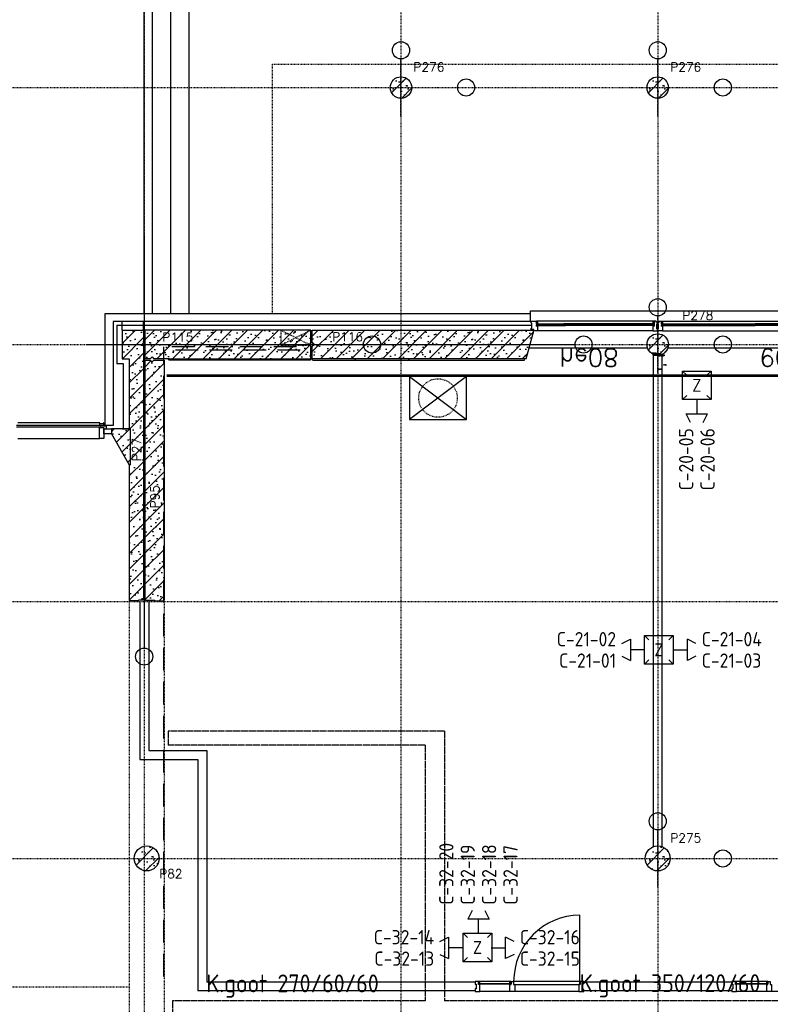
# Model space of a CAD drawing. Extents: x 0 to 1537, y 0 to 841.
# Tile 40 of 58: x 571 to 676, y 556 to 694. Entities that reach past the tile are written whole.
import ezdxf
from ezdxf.enums import TextEntityAlignment as Align

# ---------------------------------------------------------------- set-up
doc = ezdxf.new("R2010")
doc.units = 0
doc.header["$PDSIZE"] = 2
for name, pattern in [('B0402', [9.375, 6.25, -3.125]), ('B0702', [1.171875, 0.78125, -0.390625]), ('DASHDOT', [25.4, 12.7, -6.35, 0, -6.35]), ('DASHDOT2', [12.7, 6.35, -3.175, 0, -3.175]), ('E0001', [1, 1, 0]), ('E0003', [4.7625, 3.175, -1.5875]), ('HIDDEN2', [4.7625, 3.175, -1.5875])]:
    doc.linetypes.add(name, pattern=pattern)
doc.layers.get('0').update_dxf_attribs({"linetype": 'CONTINUOUS'})
for name, color, linetype in [('AB$1A---_ATTRIB', 9, 'CONTINUOUS'), ('AL$1A---_ALGEMEEN', 9, 'CONTINUOUS'), ('AT$1A---_TEKSTB', 8, 'CONTINUOUS'), ('ET6130--_KANALISATIE', 7, 'CONTINUOUS'), ('GOTEN', 3, 'CONTINUOUS'), ('STRAMIEN', 1, 'CONTINUOUS'), ('VITELCODERING', 5, 'CONTINUOUS'), ('VITELDATA', 1, 'CONTINUOUS')]:
    doc.layers.add(name, color=color, linetype=linetype)
doc.styles.add('B-01', font='romans.shx', dxfattribs={"width": 1.2})
doc.styles.add('ROMANS', font='romans.shx', dxfattribs={"height": 300})
doc.styles.get("Standard").update_dxf_attribs({"font": 'ISO'})

# ---------------------------------------------------------------- blocks, each defined once
blk = doc.blocks.new('-STR-P2')
at = {"layer": 'AL$1A---_ALGEMEEN', "linetype": 'DASHDOT', "ltscale": 0.1}
for p, q in [((0, -401), (0, 401)), ((-401, 0), (793, 0))]:
    blk.add_line(p, q, dxfattribs=at)
at = {"layer": 'AL$1A---_ALGEMEEN', "linetype": 'Continuous', "ltscale": 2}
for centre in [(0, 521), (913, 0)]:
    blk.add_circle(centre, 120, dxfattribs=at)
blk.add_point((0, 0), dxfattribs=at)
blk = doc.blocks.new('-STR-H5')
at = {"layer": 'AL$1A---_ALGEMEEN', "linetype": 'DASHDOT', "ltscale": 0.5}
blk.add_line((-5109, 0), (652, 0), dxfattribs=at)
at = {"layer": 'AL$1A---_ALGEMEEN', "linetype": 'Continuous', "ltscale": 2}
blk.add_circle((772, 0), 120, dxfattribs=at)
for p in [(-3600, 0), (0, 0)]:
    blk.add_point(p, dxfattribs=at)
blk = doc.blocks.new('-GLASA')
at = {"layer": 'AL$1A---_ALGEMEEN', "color": 15, "ltscale": 2}
for p, q in [((5, 27), (407, 27)), ((5, 27), (5, 3)), ((5, 22), (407, 22)), ((5, 7), (407, 7)), ((5, 3), (407, 3)), ((13, 22), (13, 7))]:
    blk.add_line(p, q, dxfattribs=at)
at = {"layer": 'AL$1A---_ALGEMEEN', "color": 15}
for p, q in [((17, 30), (21, 27)), ((17, 0), (21, 3))]:
    blk.add_line(p, q, dxfattribs=at)
at = {"layer": 'AL$1A---_ALGEMEEN', "color": 15, "ltscale": 2}
blk.add_lwpolyline([(5, 3), (0, 3), (5, 27), (0, 27), (5, 3)], dxfattribs=at)
at = {"layer": 'AL$1A---_ALGEMEEN'}
for p in [(0, 30), (0, 0)]:
    blk.add_point(p, dxfattribs=at)
blk = doc.blocks.new('XREF_B-A3-II-112')
at = {"layer": 'AL$1A---_ALGEMEEN', "ltscale": 2}
h = blk.add_hatch(dxfattribs=at)
h.set_pattern_fill('PREFB', color=8, scale=8, angle=180, style=0)
h.set_pattern_definition([(225, (75863.04, 90603.07), (108.61, -108.61), []), (197, (75863.04, 90603.07), (-41.26, -127.724), [0, -130.56, -73.92, 0, -107.52]), (228, (75863.04, 90603.07), (29.465, -129.875), [0, -129.28, 0, -131.84, 0, -106.24]), (251, (75863.04, 90603.07), (76.66, -107.62), [0, -128, 0, -768, -105.28])])
h.paths.add_polyline_path([(76013, 90603, 1), (75713, 90603, 1)])
h = blk.add_hatch(dxfattribs=at)
h.set_pattern_fill('PREFB', color=8, scale=8, angle=180, style=0)
h.set_pattern_definition([(225, (79463.04, 90603.07), (108.61, -108.61), []), (197, (79463.04, 90603.07), (-41.26, -127.724), [0, -130.56, -73.92, 0, -107.52]), (228, (79463.04, 90603.07), (29.465, -129.875), [0, -129.28, 0, -131.84, 0, -106.24]), (251, (79463.04, 90603.07), (76.66, -107.62), [0, -128, 0, -768, -105.28])])
h.paths.add_polyline_path([(79613, 90603, 1), (79313, 90603, 1)])
h = blk.add_hatch(dxfattribs=at)
h.set_pattern_fill('PREFB', color=8, scale=8, angle=180, style=0)
h.set_pattern_definition([(225, (72217.04, 87223.07), (108.6116, -108.6116), []), (197, (72217.04, 87223.07), (-41.26, -127.7242), [0, -130.56, -73.92, 0, -107.52]), (228, (72217.04, 87223.07), (29.465, -129.875), [0, -129.28, 0, -131.84, 0, -106.24]), (251, (72217.04, 87223.07), (76.6585, -107.621), [0, -128, 0, -768, -105.28])])
h.paths.add_polyline_path([(72253, 86978), (72228, 87003), (72253, 87028), (72253, 87203), (71953, 87203), (71953, 86803), (72053, 86803), (72053, 85820), (71953, 85820), (71804, 85820), (71804, 85750), (72053, 85319), (72053, 83423), (72063, 83413), (72178, 83413), (72188, 83423), (72243, 83423), (72253, 83433)])
h = blk.add_hatch(dxfattribs=at)
h.set_pattern_fill('PREFB', color=8, scale=8, angle=180, style=0)
h.set_pattern_definition([(225, (72263.04, 87003.07), (108.612, -108.612), []), (197, (72263.04, 87003.07), (-41.26, -127.724), [0, -130.56, -73.92, 0, -107.52]), (228, (72263.04, 87003.07), (29.465, -129.875), [0, -129.28, 0, -131.84, 0, -106.24]), (251, (72263.04, 87003.07), (76.6585, -107.621), [0, -128, 0, -768, -105.28])])
h.paths.add_polyline_path([(74180, 87203), (72273, 87203), (72273, 87003), (74180, 87003)])
h.paths.add_polyline_path([(74390, 87098), (74180, 87203), (74180, 87003), (74200, 87003)])
h.paths.add_polyline_path([(74600, 87203), (74180, 87203), (74390, 87098)])
h.paths.add_polyline_path([(74600, 87203), (74390, 87098), (74577, 87005), (74600, 87028)])
h.paths.add_polyline_path([(74390, 87098), (74200, 87003), (74575, 87003), (74577, 87005)])
h.paths.add_polyline_path([(74600, 86978), (74585, 86993), (74180, 86993), (74180, 87003), (72273, 87003), (72273, 86803), (72348, 86803), (72373, 86828), (72398, 86803), (72619, 86803), (74600, 86803)])
h.paths.add_polyline_path([(74575, 87003), (74200, 87003), (74180, 86993), (74585, 86993)], flags=17)
h = blk.add_hatch(dxfattribs=at)
h.set_pattern_fill('PREFB', color=8, scale=8, angle=180, style=0)
h.set_pattern_definition([(225, (75863.04, 87003.07), (108.612, -108.612), []), (197, (75863.04, 87003.07), (-41.26, -127.724), [0, -130.56, -73.92, 0, -107.52]), (228, (75863.04, 87003.07), (29.465, -129.875), [0, -129.28, 0, -131.84, 0, -106.24]), (251, (75863.04, 87003.07), (76.6585, -107.621), [0, -128, 0, -768, -105.28])])
h.paths.add_polyline_path([(77715, 87163), (77715, 87203), (74620, 87203), (74620, 87028), (74645, 87003), (77672, 87003)])
h.paths.add_polyline_path([(77672, 87003), (74645, 87003), (74620, 86978), (74620, 86803), (77619, 86803)])
h = blk.add_hatch(dxfattribs=at)
h.set_pattern_fill('PREFB', color=8, scale=8, angle=180, style=0)
h.set_pattern_definition([(225, (79463.04, 87003.07), (108.61, -108.61), []), (197, (79463.04, 87003.07), (-41.26, -127.724), [0, -130.56, -73.92, 0, -107.52]), (228, (79463.04, 87003.07), (29.465, -129.875), [0, -129.28, 0, -131.84, 0, -106.24]), (251, (79463.04, 87003.07), (76.66, -107.62), [0, -128, 0, -768, -105.28])])
h.paths.add_polyline_path([(79613, 87003, 1), (79313, 87003, 1)])
h = blk.add_hatch(dxfattribs=at)
h.set_pattern_fill('PREFB', color=8, scale=8, angle=180, style=0)
h.set_pattern_definition([(225, (72217.04, 87443.07), (108.6116, -108.6116), []), (197, (72217.04, 87443.07), (-41.26, -127.7242), [0, -130.56, -73.92, 0, -107.52]), (228, (72217.04, 87443.07), (29.465, -129.875), [0, -129.28, 0, -131.84, 0, -106.24]), (251, (72217.04, 87443.07), (76.6585, -107.621), [0, -128, 0, -768, -105.28])])
h.paths.add_polyline_path([(72543, 86783), (72398, 86783), (72373, 86758), (72348, 86783), (72273, 86783), (72273, 83433), (72283, 83423), (72408, 83423), (72418, 83413), (72533, 83413), (72543, 83423)])
h = blk.add_hatch(dxfattribs=at)
h.set_pattern_fill('PREFB', color=8, scale=8, angle=180, style=0)
h.set_pattern_definition([(225, (72298.04, 79803.07), (108.61, -108.61), []), (197, (72298.04, 79803.07), (-41.26, -127.724), [0, -130.56, -73.92, 0, -107.52]), (228, (72298.04, 79803.07), (29.465, -129.875), [0, -129.28, 0, -131.84, 0, -106.24]), (251, (72298.04, 79803.07), (76.66, -107.62), [0, -128, 0, -768, -105.28])])
h.paths.add_polyline_path([(72473, 79803, 1), (72123, 79803, 1)])
h = blk.add_hatch(dxfattribs=at)
h.set_pattern_fill('PREFB', color=8, scale=8, angle=180, style=0)
h.set_pattern_definition([(225, (79463.04, 79803.07), (108.61, -108.61), []), (197, (79463.04, 79803.07), (-41.26, -127.724), [0, -130.56, -73.92, 0, -107.52]), (228, (79463.04, 79803.07), (29.465, -129.875), [0, -129.28, 0, -131.84, 0, -106.24]), (251, (79463.04, 79803.07), (76.66, -107.62), [0, -128, 0, -768, -105.28])])
h.paths.add_polyline_path([(79638, 79803, 1), (79288, 79803, 1)])
at = {"layer": 'AL$1A---_ALGEMEEN', "color": 8, "ltscale": 2}
for p, q in [((72894, 87438), (72894, 94145)), ((72636, 87438), (72636, 93887)), ((72378, 87438), (72378, 93629)), ((72263, 87438), (72263, 93514)), ((77678, 87438), (77678, 87475)), ((77678, 87475), (92048, 87475)), ((71714, 87438), (77678, 87438)), ((71714, 85870), (71714, 87438)), ((77678, 87323), (71829, 87323)), ((71829, 87323), (71829, 85870)), ((71953, 87203), (71953, 87332)), ((72253, 87203), (72253, 87332)), ((77678, 87323), (77678, 87438)), ((77688, 87302), (77688, 87332)), ((77688, 87332), (77761, 87332)), ((79411, 87332), (77761, 87332)), ((77761, 87332), (77761, 87265)), ((79441, 87332), (79411, 87332)), ((79411, 87332), (79411, 87265)), ((79441, 87317), (79441, 87332)), ((79461, 87317), (79441, 87317)), ((79461, 87292), (79461, 87317)), ((79465, 87292), (79465, 87317)), ((79465, 87317), (79485, 87317)), ((79485, 87317), (79485, 87332)), ((79485, 87332), (79515, 87332)), ((79515, 87332), (81235, 87332)), ((79515, 87332), (79515, 87265)), ((71879, 87273), (77688, 87273)), ((71879, 87273), (71879, 86733)), ((77698, 87302), (77688, 87302)), ((77688, 87213), (77688, 87233)), ((77688, 87233), (77698, 87233)), ((77725, 87213), (77688, 87213)), ((77698, 87233), (77698, 87302)), ((77725, 87193), (77725, 87213)), ((77778, 87193), (77725, 87193)), ((77761, 87265), (77778, 87265)), ((77778, 87265), (77778, 87193)), ((79394, 87193), (77778, 87193)), ((79078, 87292), (78145, 87292)), ((79078, 87288), (78145, 87288)), ((79078, 87273), (78145, 87273)), ((79078, 87268), (78145, 87268)), ((79411, 87265), (79394, 87265)), ((79394, 87265), (79394, 87193)), ((79394, 87193), (79461, 87193)), ((79452, 87223), (79452, 87292)), ((79452, 87292), (79461, 87292)), ((79461, 87223), (79452, 87223)), ((79461, 87193), (79461, 87223)), ((79474, 87292), (79465, 87292)), ((79465, 87193), (79465, 87223)), ((79465, 87223), (79474, 87223)), ((79532, 87193), (79465, 87193)), ((79474, 87223), (79474, 87292)), ((79515, 87265), (79532, 87265)), ((79532, 87265), (79532, 87193)), ((79532, 87193), (81218, 87193)), ((79895, 87292), (80828, 87292)), ((79895, 87288), (80828, 87288)), ((79895, 87273), (80828, 87273)), ((79895, 87268), (80828, 87268)), ((77672, 86958), (79313, 86958)), ((79613, 86958), (82913, 86958)), ((71973, 86733), (71879, 86733)), ((71973, 85820), (71973, 86733)), ((75983, 86553), (76783, 85953)), ((76783, 86553), (75983, 85953)), ((71829, 85870), (71714, 85870)), ((72053, 85820), (72068, 85820)), ((72068, 85820), (72068, 85319)), ((72053, 85319), (72068, 85319)), ((77403, 78045), (76956, 78045)), ((76956, 78040), (76956, 78045)), ((77403, 78040), (76956, 78040)), ((77403, 78040), (77403, 78045)), ((81003, 78045), (80556, 78045)), ((80556, 78040), (80556, 78045)), ((81003, 78040), (80556, 78040)), ((81003, 78040), (81003, 78045))]:
    blk.add_line(p, q, dxfattribs=at)
at = {"layer": 'AL$1A---_ALGEMEEN', "color": 8, "linetype": 'B0702', "ltscale": 3}
for p, q in [((74063, 87438), (74063, 90932)), ((74063, 90932), (95663, 90932))]:
    blk.add_line(p, q, dxfattribs=at)
at = {"layer": 'AL$1A---_ALGEMEEN', "color": 8, "linetype": 'Continuous', "ltscale": 2}
for p, q in [((71953, 87203), (72253, 87203)), ((71953, 87203), (71953, 86803)), ((72253, 87203), (72253, 87028)), ((72228, 87003), (72253, 87028)), ((72253, 86978), (72228, 87003)), ((72253, 86978), (72253, 83433)), ((71953, 86803), (72053, 86803)), ((72053, 86803), (72053, 85820)), ((72273, 86783), (72348, 86783)), ((72273, 86783), (72273, 83433)), ((72348, 86783), (72373, 86758)), ((72373, 86758), (72398, 86783)), ((72398, 86783), (72543, 86783)), ((72543, 86783), (72543, 83423)), ((72053, 85820), (71804, 85820)), ((71804, 85820), (71804, 85750)), ((71953, 85820), (72053, 85820)), ((72053, 85319), (72053, 83423)), ((72053, 83423), (72063, 83413)), ((72063, 83413), (72053, 83423)), ((72178, 83413), (72063, 83413)), ((72178, 83413), (72188, 83423)), ((72243, 83423), (72188, 83423)), ((72243, 83423), (72253, 83433)), ((72273, 83433), (72283, 83423)), ((72283, 83423), (72408, 83423)), ((72418, 83413), (72408, 83423)), ((72418, 83413), (72533, 83413)), ((72533, 83413), (72543, 83423))]:
    blk.add_line(p, q, dxfattribs=at)
at = {"layer": 'AL$1A---_ALGEMEEN', "color": 8, "linetype": 'Continuous'}
for p, q in [((72273, 87203), (72273, 86803)), ((74600, 87203), (72273, 87203)), ((74600, 87028), (74600, 87203)), ((74620, 87028), (74620, 87203)), ((74620, 87203), (77715, 87203)), ((77715, 87203), (77715, 87163)), ((77619, 86803), (77715, 87163)), ((74575, 87003), (74600, 87028)), ((74600, 86978), (74575, 87003)), ((74600, 86803), (74600, 86978)), ((74645, 87003), (74620, 87028)), ((74620, 86978), (74645, 87003)), ((74620, 86803), (74620, 86978)), ((72348, 86803), (72273, 86803)), ((72348, 86803), (72373, 86828)), ((72373, 86828), (72398, 86803)), ((72619, 86803), (72398, 86803)), ((72619, 86803), (72619, 86803)), ((72619, 86803), (74600, 86803)), ((77619, 86803), (74620, 86803))]:
    blk.add_line(p, q, dxfattribs=at)
at = {"layer": 'AL$1A---_ALGEMEEN', "color": 8, "linetype": 'HIDDEN2', "ltscale": 0.5}
for p, q in [((74180, 87203), (74600, 86993)), ((74600, 87203), (74180, 86993))]:
    blk.add_line(p, q, dxfattribs=at)
at = {"layer": 'AL$1A---_ALGEMEEN', "color": 8, "linetype": 'DASHDOT', "ltscale": 0.5}
for p, q in [((71450, 87003), (75337, 87003)), ((73855, 87003), (78303, 87003))]:
    blk.add_line(p, q, dxfattribs=at)
at = {"layer": 'AL$1A---_ALGEMEEN', "color": 8}
for p, q in [((72613, 86783), (72593, 86803)), ((74590, 86783), (72613, 86783)), ((74600, 86793), (74590, 86783)), ((74600, 86803), (74600, 86793)), ((74620, 86803), (74620, 86793)), ((74620, 86793), (74630, 86783)), ((74630, 86783), (77593, 86783)), ((77593, 86783), (77599, 86803)), ((79401, 86867), (79401, 79967)), ((79526, 79967), (79526, 86867)), ((76783, 86553), (75983, 86553)), ((75983, 86553), (75983, 85953)), ((76783, 85953), (76783, 86553)), ((75983, 85953), (76783, 85953)), ((71657, 85870), (70473, 85870)), ((71657, 85844), (70473, 85844)), ((71636, 85906), (70493, 85906)), ((71639, 85906), (71636, 85906)), ((71636, 85906), (71636, 85875)), ((71636, 85875), (71637, 85875)), ((71636, 85836), (71639, 85838)), ((71636, 85691), (71636, 85836)), ((71637, 85875), (71696, 85875)), ((71639, 85894), (71639, 85906)), ((71640, 85893), (71639, 85894)), ((71639, 85838), (71694, 85838)), ((71693, 85893), (71640, 85893)), ((71657, 85870), (71657, 85844)), ((71696, 85906), (71693, 85906)), ((71693, 85906), (71693, 85894)), ((71693, 85894), (71693, 85893)), ((71694, 85838), (71696, 85836)), ((71696, 85875), (71696, 85906)), ((71696, 85875), (71696, 85875)), ((71696, 85836), (71696, 85691)), ((71696, 85820), (71804, 85820)), ((71696, 85750), (71696, 85820)), ((71804, 85820), (71804, 85750)), ((70491, 85688), (71639, 85688)), ((71639, 85688), (71636, 85691)), ((71694, 85688), (71639, 85688)), ((71696, 85691), (71694, 85688)), ((71804, 85750), (71696, 85750)), ((72201, 83403), (72201, 81191)), ((72326, 83403), (72326, 81316)), ((72326, 81316), (73139, 81316)), ((73139, 81316), (73139, 78072)), ((72201, 81191), (73014, 81191)), ((73014, 81191), (73014, 77947)), ((78373, 78078), (78373, 79008)), ((76901, 78072), (73139, 78072)), ((77408, 78079), (76951, 78079)), ((80501, 78072), (78425, 78072)), ((81008, 78079), (80551, 78079)), ((76901, 77947), (73014, 77947)), ((78358, 77940), (76968, 77940)), ((80501, 77947), (78425, 77947)), ((81958, 77940), (80568, 77940))]:
    blk.add_line(p, q, dxfattribs=at)
at = {"layer": 'AL$1A---_ALGEMEEN', "color": 8, "linetype": 'B0702', "ltscale": 2}
for p, q in [((72053, 83403), (72053, 76413)), ((72543, 83405), (72543, 76415))]:
    blk.add_line(p, q, dxfattribs=at)
at = {"layer": 'AL$1A---_ALGEMEEN', "color": 8, "linetype": 'B0702'}
blk.add_line((61708, 78003), (72043, 78003), dxfattribs=at)
at = {"layer": 'AL$1A---_ALGEMEEN', "color": 8}
for points in [[(77761, 87322), (77778, 87322), (77778, 87295), (77761, 87295)], [(79411, 87322), (79394, 87322), (79394, 87295), (79411, 87295)], [(79515, 87322), (79532, 87322), (79532, 87295), (79515, 87295)], [(76951, 78049), (76968, 78049), (76968, 78079), (76951, 78079)], [(77408, 78049), (77391, 78049), (77391, 78079), (77408, 78079)], [(80551, 78049), (80568, 78049), (80568, 78079), (80551, 78079)], [(81008, 78049), (80991, 78049), (80991, 78079), (81008, 78079)]]:
    blk.add_lwpolyline(points, close=True, dxfattribs=at)
at = {"layer": 'AL$1A---_ALGEMEEN', "color": 8, "linetype": 'HIDDEN2', "ltscale": 0.5}
blk.add_lwpolyline([(74180, 87203), (74180, 86993), (74600, 86993)], dxfattribs=at)
at = {"layer": 'AL$1A---_ALGEMEEN', "color": 8, "linetype": 'ByBlock'}
blk.add_lwpolyline([(71733, 85870), (71673, 85870), (71673, 85868, 0.414214), (71676, 85865), (71722, 85865, -0.414214), (71728, 85859), (71728, 85833, 0.414214), (71731, 85830), (71733, 85830)], format="xyb", close=True, dxfattribs=at)
at = {"layer": 'AL$1A---_ALGEMEEN', "color": 8, "linetype": 'Continuous', "ltscale": 2}
blk.add_lwpolyline([(71804, 85750), (72053, 85319)], dxfattribs=at)
at = {"layer": 'AL$1A---_ALGEMEEN', "color": 8, "linetype": 'Continuous'}
for points in [[(76901, 78079), (76901, 78044), (76916, 78044), (76916, 77975), (76901, 77975), (76901, 77940), (76968, 77940), (76968, 77976), (76968, 77976), (76968, 78036), (76951, 78036), (76951, 78079)], [(80501, 78079), (80501, 78044), (80516, 78044), (80516, 77975), (80501, 77975), (80501, 77940), (80568, 77940), (80568, 77976), (80568, 77976), (80568, 78036), (80551, 78036), (80551, 78079)]]:
    blk.add_lwpolyline(points, close=True, dxfattribs=at)
at = {"layer": 'AL$1A---_ALGEMEEN', "color": 8, "ltscale": 2}
for points in [[(77458, 77940), (77391, 77940), (77391, 77976), (77391, 77976), (77391, 78036), (77408, 78036), (77408, 78079), (77441, 78079), (77441, 78036), (77458, 78036)], [(78373, 78038), (78373, 78078), (77443, 78078), (77443, 78038)], [(78358, 77940), (78425, 77940), (78425, 77969), (78415, 77969), (78415, 78050), (78425, 78050), (78425, 78079), (78375, 78079), (78375, 78036), (78358, 78036)], [(81058, 77940), (80991, 77940), (80991, 77976), (80991, 77976), (80991, 78036), (81008, 78036), (81008, 78079), (81041, 78079), (81041, 78036), (81058, 78036)]]:
    blk.add_lwpolyline(points, close=True, dxfattribs=at)
for centre in [(75863, 90603), (79463, 90603), (79463, 87003)]:
    blk.add_circle(centre, 150, dxfattribs=at)
at = {"layer": 'AL$1A---_ALGEMEEN', "color": 8, "linetype": 'Continuous'}
for centre, radius in [((75863, 90603), 150), ((79463, 90603), 150), ((79463, 87003), 150), ((79463, 79803), 175), ((79463, 79803), 175)]:
    blk.add_circle(centre, radius, dxfattribs=at)
at = {"layer": 'AL$1A---_ALGEMEEN', "color": 8, "linetype": 'Continuous', "ltscale": 2}
for centre, radius in [((75457, 87003), 120), ((78423, 87003), 120), ((72298, 79803), 175), ((72298, 79803), 175)]:
    blk.add_circle(centre, radius, dxfattribs=at)
at = {"layer": 'AL$1A---_ALGEMEEN', "color": 8, "linetype": 'B0402', "ltscale": 0.2}
blk.add_circle((76383, 86253), 270, dxfattribs=at)
at = {"layer": 'AL$1A---_ALGEMEEN', "color": 8}
blk.add_arc((78373, 78078), 930, 90, 180, dxfattribs=at)
at = {"layer": 'AL$1A---_ALGEMEEN', "color": 8, "linetype": 'Continuous', "ltscale": 2}
for p in [(72263, 87003), (75863, 87003)]:
    blk.add_point(p, dxfattribs=at)
at = {"layer": 'STRAMIEN', "color": 8, "linetype": 'DASHDOT2'}
for p, q in [((72263, 95903), (72263, 35276)), ((75863, 95903), (75863, 35276)), ((79463, 95903), (79463, 35276)), ((18063, 90603), (104973, 90603)), ((18063, 87003), (104973, 87003)), ((18063, 83403), (104973, 83403)), ((18063, 79803), (104973, 79803))]:
    blk.add_line(p, q, dxfattribs=at)
at = {"layer": 'AL$1A---_ALGEMEEN', "color": 8, "linetype": 'DASHDOT', "ltscale": 0.5}
for p in [(75863, 90603), (79463, 90603), (79463, 87003), (79463, 79803)]:
    blk.add_blockref('-STR-P2', p, dxfattribs=at)
at = {"layer": 'AL$1A---_ALGEMEEN', "color": 8, "linetype": 'Continuous', "ltscale": 2, "rotation": 270}
blk.add_blockref('-STR-H5', (72263, 83403), dxfattribs=at)
at = {"layer": 'AL$1A---_ALGEMEEN', "color": 8, "ltscale": 2, "extrusion": (0, 0, -1), "zscale": -1, "rotation": 180}
blk.add_blockref('-GLASA', (-77761, 87295), dxfattribs=at)
at = {"layer": 'AL$1A---_ALGEMEEN', "color": 8, "ltscale": 2, "rotation": 180}
for p in [(79411, 87295), (81235, 87295)]:
    blk.add_blockref('-GLASA', p, dxfattribs=at)
at = {"layer": 'AL$1A---_ALGEMEEN', "color": 8, "ltscale": 2, "xscale": -1, "rotation": 180}
blk.add_blockref('-GLASA', (79515, 87295), dxfattribs=at)
at = {"layer": 'AB$1A---_ATTRIB', "color": 8, "linetype": 'Continuous', "style": 'ROMANS'}
for tag, p, height in [('RUIMTENUMMER', (60177, 86637), 200), ('PEILMAAT', (60123, 86380), 150), ('RUIMTENUMMER', (23322, 85669), 200), ('PEILMAAT', (23267, 85412), 150), ('RUIMTENUMMER', (25656, 84910), 200), ('RUIMTENUMMER', (66336, 84907), 200), ('PEILMAAT', (25602, 84653), 150), ('PEILMAAT', (66282, 84649), 150), ('RUIMTENUMMER', (23537, 82919), 200), ('PEILMAAT', (23482, 82661), 150), ('RUIMTENUMMER', (84269, 82608), 200), ('PEILMAAT', (84214, 82351), 150), ('RUIMTENUMMER', (23681, 80585), 200), ('PEILMAAT', (23626, 80328), 150), ('RUIMTENUMMER', (22894, 79094), 200), ('RUIMTENUMMER', (66336, 79048), 200), ('PEILMAAT', (22839, 78837), 150), ('PEILMAAT', (66282, 78791), 150), ('RUIMTENUMMER', (84269, 77245), 200), ('PEILMAAT', (84214, 76988), 150), ('RUIMTENUMMER', (81101, 75686), 200), ('RUIMTENUMMER', (83671, 75687), 200), ('RUIMTENUMMER', (86015, 75686), 200), ('RUIMTENUMMER', (75644, 75605), 200), ('RUIMTENUMMER', (25752, 75504), 200), ('PEILMAAT', (75590, 75347), 150), ('PEILMAAT', (81047, 75429), 150), ('PEILMAAT', (83616, 75430), 150), ('PEILMAAT', (85961, 75429), 150), ('RUIMTENUMMER', (93081, 75257), 200), ('PEILMAAT', (25698, 75247), 150), ('PEILMAAT', (93026, 75000), 150), ('RUIMTENUMMER', (88630, 74488), 200), ('PEILMAAT', (88576, 74231), 150), ('RUIMTENUMMER', (73290, 74100), 200), ('RUIMTENUMMER', (75369, 73882), 200), ('PEILMAAT', (73235, 73843), 150), ('PEILMAAT', (75315, 73624), 150), ('RUIMTENUMMER', (78391, 73378), 200), ('RUIMTENUMMER', (23083, 73242), 200), ('RUIMTENUMMER', (25752, 73237), 200), ('PEILMAAT', (78337, 73120), 150), ('PEILMAAT', (23029, 72985), 150), ('PEILMAAT', (25698, 72979), 150), ('RUIMTENUMMER', (44810, 70416), 200), ('PEILMAAT', (44756, 70158), 150), ('RUIMTENUMMER', (83574, 63583), 200), ('RUIMTENUMMER', (44810, 63429), 200), ('PEILMAAT', (83520, 63326), 150), ('PEILMAAT', (44756, 63172), 150), ('RUIMTENUMMER', (75343, 53663), 200), ('RUIMTENUMMER', (78500, 53652), 200), ('PEILMAAT', (75289, 53406), 150), ('PEILMAAT', (78446, 53394), 150), ('RUIMTENUMMER', (23322, 53269), 200), ('PEILMAAT', (23267, 53012), 150), ('RUIMTENUMMER', (25658, 52384), 200), ('PEILMAAT', (25603, 52127), 150), ('RUIMTENUMMER', (23527, 50518), 200), ('PEILMAAT', (23472, 50260), 150), ('RUIMTENUMMER', (80352, 50113), 200), ('PEILMAAT', (80297, 49856), 150), ('RUIMTENUMMER', (73192, 49570), 200), ('PEILMAAT', (73138, 49313), 150), ('RUIMTENUMMER', (81728, 49257), 200), ('PEILMAAT', (81673, 49000), 150), ('RUIMTENUMMER', (76409, 48643), 200), ('RUIMTENUMMER', (79143, 48643), 200), ('PEILMAAT', (76354, 48386), 150), ('PEILMAAT', (79089, 48386), 150), ('RUIMTENUMMER', (23681, 48185), 200), ('PEILMAAT', (23626, 47928), 150), ('RUIMTENUMMER', (77664, 46745), 200), ('RUIMTENUMMER', (22696, 46692), 200), ('PEILMAAT', (77610, 46488), 150), ('PEILMAAT', (22641, 46435), 150), ('RUIMTENUMMER', (87918, 45636), 200), ('PEILMAAT', (87863, 45379), 150), ('RUIMTENUMMER', (77664, 43246), 200), ('RUIMTENUMMER', (24055, 43108), 200), ('RUIMTENUMMER', (25752, 43104), 200), ('PEILMAAT', (77610, 42989), 150), ('PEILMAAT', (24001, 42851), 150), ('PEILMAAT', (25698, 42847), 150), ('RUIMTENUMMER', (25752, 40842), 200), ('PEILMAAT', (25698, 40585), 150), ('RUIMTENUMMER', (76511, 38932), 200), ('RUIMTENUMMER', (80009, 38932), 200), ('PEILMAAT', (76457, 38675), 150), ('PEILMAAT', (79955, 38675), 150), ('RUIMTENUMMER', (81728, 37671), 200), ('PEILMAAT', (81673, 37413), 150)]:
    blk.add_attdef(tag, p, '', height=height, dxfattribs=at)
for tag, p, height in [('RUIMTENUMMER', (22253, 82959), 200), ('PEILMAAT', (22510, 82905), 150), ('RUIMTENUMMER', (22255, 50559), 200), ('PEILMAAT', (22512, 50505), 150)]:
    blk.add_attdef(tag, p, '', height=height, rotation=90, dxfattribs=at)
at = {"layer": 'AB$1A---_ATTRIB', "color": 8, "style": 'B-01', "oblique": 15, "flags": 1}
for tag, p in [('SCHACHT', (75598, 75883)), ('GEWICHT', (76408, 75883)), ('KOOI', (75868, 75883)), ('DAGMAAT', (76138, 75883)), ('PERSONEN', (76678, 75883))]:
    blk.add_attdef(tag, p, '', height=180, rotation=270, dxfattribs=at)
at = {"layer": 'AT$1A---_TEKSTB', "color": 8, "ltscale": 2, "style": 'ROMANS'}
for s, p in [('P276', (76038, 90827)), ('P276', (79638, 90827)), ('P278', (79809, 87348)), ('P116', (74898, 87048)), ('P115', (72519, 87043)), ('P275', (79638, 80027)), ('P82', (72473, 79527))]:
    blk.add_text(s, height=125, dxfattribs=at).set_placement(p)
at = {"layer": 'AT$1A---_TEKSTB', "color": 8, "ltscale": 2, "style": 'ROMANS', "text_generation_flag": 4}
for s, height, oblique, p in [('he08', 250, -180, (78087, 86943)), ('buiten kozijn', 7, -180, (79384, 86886)), ('-67x139b', 20, -180, (79384, 86869)), ('buiten kozijn', 7, 180, (79388, 86886)), ('-67x139b', 20, 180, (79388, 86869)), ('buiten kozijn', 7, -180, (79434, 86876)), ('-17x27a', 20, -180, (79434, 86859)), ('buiten kozijn', 7, 180, (79438, 86876)), ('-17x27a', 20, 180, (79438, 86859)), ('67x139', 10, -180, (79472, 86663)), ('67x139', 10, 180, (79476, 86663)), ('17x27', 10, -180, (79540, 86725)), ('17x27', 10, 180, (79544, 86725))]:
    blk.add_text(s, height=height, dxfattribs=dict(at, oblique=oblique)).set_placement(p)
at = {"layer": 'AT$1A---_TEKSTB', "color": 8, "ltscale": 2, "style": 'ROMANS'}
for s, height, rotation, p in [('he09', 250, 180, (81715, 86943)), ('P27', 125, 90, (72219, 85368)), ('P95', 125, 90, (72476, 84706))]:
    blk.add_text(s, height=height, rotation=rotation, dxfattribs=at).set_placement(p)
blk = doc.blocks.new('DAT030')
for p, q in [((-2, 2), (-1.41, 1.41)), ((-2, -2), (-2, 2)), ((-2, 2), (2, 2)), ((2, 2), (1.41, 1.41)), ((2, 2), (2, -2)), ((-1.41, -1.41), (-2, -2)), ((2, -2), (-2, -2)), ((1.41, -1.41), (2, -2))]:
    blk.add_line(p, q)
at = {"color": 4}
blk.add_attdef('NR', text='', height=1.8, dxfattribs=at).set_placement((0, 0), align=Align.MIDDLE)
blk = doc.blocks.new('$DAT003')
for p, q in [((3.2, 0.9), (2, 1.5)), ((2, -1.5), (2, 1.5)), ((0, 0), (2, 0)), ((3.2, -0.9), (2, -1.5))]:
    blk.add_line(p, q)

msp = doc.modelspace()

# ---------------------------------------------------------------- linework, layer by layer
at = {"layer": 'GOTEN', "linetype": 'E0003'}
for p, q in [((591.09, 559.76), (591.09, 647.97)), ((609.7, 647.97), (591.09, 647.97)), ((610.2, 647.47), (591.59, 647.47))]:
    msp.add_line(p, q, dxfattribs=at)
at = {"layer": 'GOTEN', "linetype": 'E0001'}
for p, q in [((630.42, 594.13), (591.7, 594.13)), ((591.7, 594.13), (591.7, 592.13)), ((630.42, 594.13), (630.42, 556.33)), ((627.72, 592.13), (591.7, 592.13)), ((627.72, 592.13), (627.72, 556.33)), ((592.33, 556.33), (592.33, 554.33)), ((627.72, 556.33), (592.33, 556.33)), ((814.8, 556.33), (630.42, 556.33))]:
    msp.add_line(p, q, dxfattribs=at)
at = {"layer": 'GOTEN', "linetype": 'DASHDOT', "const_width": 0.35}
msp.add_lwpolyline([(591.48, 643.91), (817.15, 643.91), (817.15, 622.46), (839.25, 622.46)], dxfattribs=at)

# ---------------------------------------------------------------- block references
at = {"layer": 'VITELDATA', "xscale": 0.01, "yscale": 0.01, "zscale": 0.01}
msp.add_blockref('XREF_B-A3-II-112', (-134.29, -221.75), dxfattribs=at)
at = {"layer": 'VITELDATA'}
for p in [(665.82, 642.56), (660.5, 605.5), (635.07, 563.81)]:
    msp.add_blockref('DAT030', p, dxfattribs=at).add_auto_attribs({'NR': 'Z'})
for p, rotation in [((665.82, 640.56), 270), ((658.5, 605.5), 180), ((635.2, 565.78), 90), ((633, 563.75), 180)]:
    msp.add_blockref('$DAT003', p, dxfattribs=dict(at, rotation=rotation))
for p in [(662.5, 605.5), (637, 563.75)]:
    msp.add_blockref('$DAT003', p, dxfattribs=at)

# ---------------------------------------------------------------- texts
at = {"layer": 'ET6130--_KANALISATIE', "color": 2, "linetype": 'E0001'}
for s, p in [('K.goot 270/60/60', (597.04, 557.53)), ('K.goot 350/120/60', (649.4, 557.56))]:
    msp.add_text(s, height=2.5, dxfattribs=at).set_placement(p)
at = {"layer": 'VITELCODERING'}
for s, p in [('C-20-05', (665.32, 636.56)), ('C-20-06', (668.32, 636.56))]:
    msp.add_text(s, height=2, rotation=90, dxfattribs=at).set_placement(p, align=Align.RIGHT)
for s, p in [('C-21-02', (654.5, 606)), ('C-21-01', (654.5, 603)), ('C-32-14', (629, 564.25)), ('C-32-13', (629, 561.25))]:
    msp.add_text(s, height=2, dxfattribs=at).set_placement(p, align=Align.RIGHT)
for s, p in [('C-21-04', (666.5, 606)), ('C-21-03', (666.5, 603)), ('C-32-16', (641, 564.25)), ('C-32-15', (641, 561.25))]:
    msp.add_text(s, height=2, dxfattribs=at).set_placement(p)
for s, p in [('C-32-20', (631.7, 569.78)), ('C-32-19', (634.7, 569.78)), ('C-32-18', (637.7, 569.78)), ('C-32-17', (640.7, 569.78))]:
    msp.add_text(s, height=2, rotation=90, dxfattribs=at).set_placement(p)

doc.saveas('drawing.dxf')
